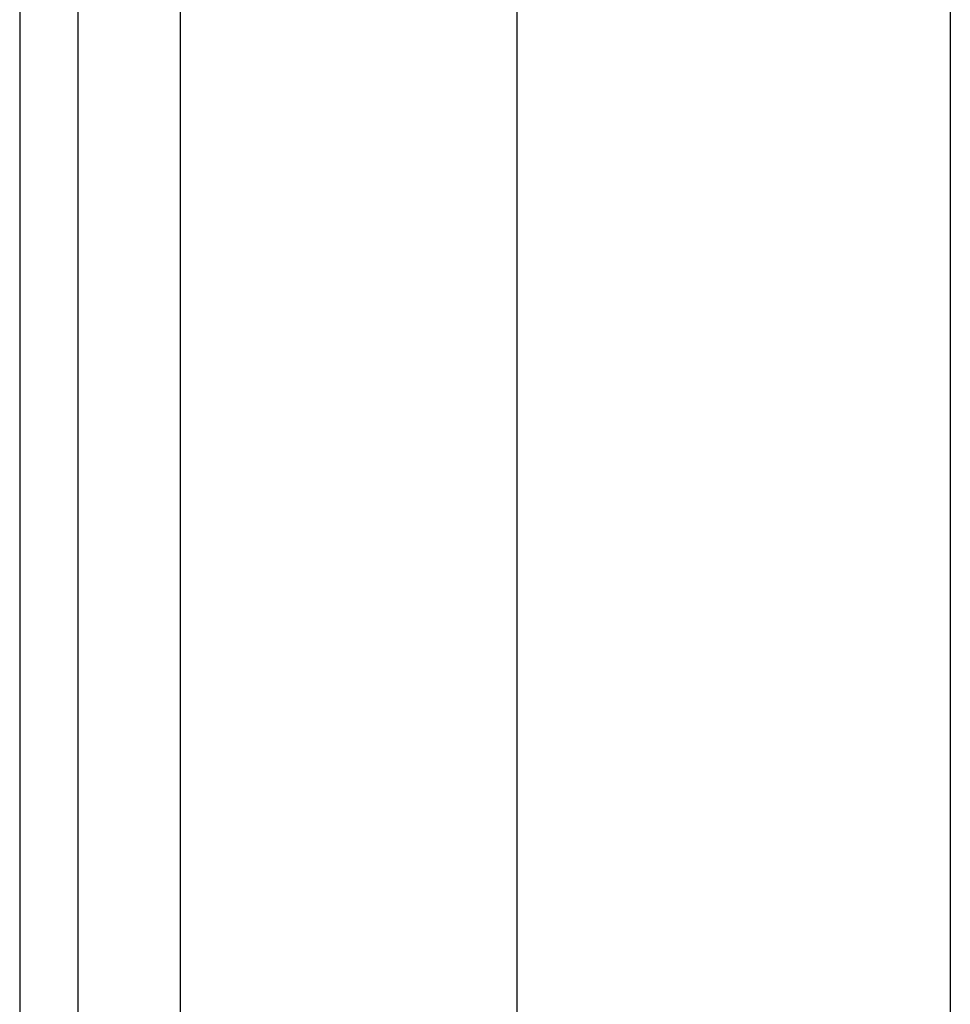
# Model space of a CAD drawing. Header units: inches. Extents: x 2.3 to 72.2, y 3.3 to 39.4.
# Tile 33 of 77: x 2.256 to 3.102, y 21.67 to 22.565. Entities that reach past the tile are written whole.
import ezdxf

# ---------------------------------------------------------------- set-up
doc = ezdxf.new("R2010")
doc.units = ezdxf.units.IN
doc.header["$MEASUREMENT"] = 0
doc.layers.add('Visible Edges(ANSI)', color=7, linetype='Continuous', lineweight=25)
doc.layers.add('Visible Tangent Edges(ANSI)', color=7, linetype='Continuous', lineweight=25)

msp = doc.modelspace()

# ---------------------------------------------------------------- linework, layer by layer
at = {"layer": 'Visible Edges(ANSI)'}
for p, q in [((2.25614, 27.22212), (2.25614, 7.71112)), ((2.30914, 7.71112), (2.30914, 27.22212)), ((2.70815, 12.19804), (2.70815, 22.7352)), ((3.10186, 22.73426), (3.10186, 12.19898))]:
    msp.add_line(p, q, dxfattribs=at)
at = {"layer": 'Visible Tangent Edges(ANSI)'}
msp.add_line((2.40214, 7.71112), (2.40214, 27.22212), dxfattribs=at)

doc.saveas('drawing.dxf')
